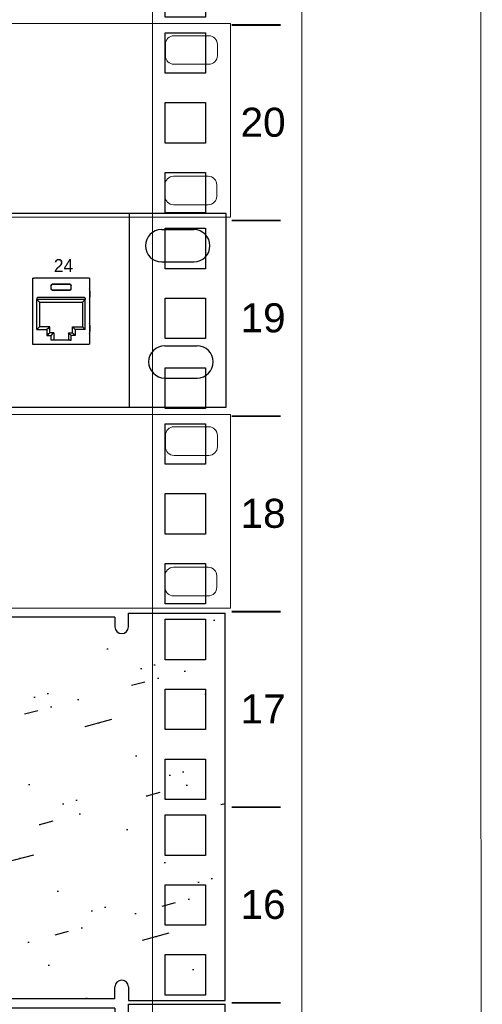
# Model space of a CAD drawing. Header units: millimetres. Extents: x 83969 to 163860, y -22594 to 4849.
# Tile 63 of 108: x 163461 to 163468, y -21375 to -21361. Entities that reach past the tile are written whole.
import ezdxf
from ezdxf.enums import TextEntityAlignment as Align

# ---------------------------------------------------------------- set-up
doc = ezdxf.new("R2010")
doc.units = ezdxf.units.MM
doc.layers.get('0').update_dxf_attribs({"color": 251, "lineweight": 0})
for name, color, linetype in [('! PT Instalacja niskoprądowa', 1, 'Continuous'), ('! PT Opisy Legenda 2', 7, 'Continuous'), ('! PT Wyposażenie szafy RACK', 7, 'Continuous'), ('00 CCTV IP - MIWI', 10, 'Continuous')]:
    doc.layers.add(name, color=color, linetype=linetype)
doc.layers.add('BKT_szafy', color=7, linetype='Continuous', lineweight=5)
doc.layers.add('BKT_szafy_numeracja', color=7, linetype='Continuous', lineweight=5)
doc.styles.add('_LANSTER_01', font='romans.shx')
doc.styles.get("Standard").update_dxf_attribs({"font": 'arial.ttf'})

# ---------------------------------------------------------------- blocks, each defined once
blk = doc.blocks.new('Panel zaślepiający 2U')
h = blk.add_hatch()
h.set_pattern_fill('GROUT', color=256, scale=0.25, angle=15, style=0)
h.set_pattern_definition([(15, (-221.187624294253, -203.5279369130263), (-0.3507189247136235, 2.535626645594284), [0.3175, -2.2225]), (15, (-221.1274679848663, -202.5257175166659), (-0.6574003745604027, 2.453451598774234), [0, -2.54]), (15, (-221.8009871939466, -203.6922870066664), (0.2626439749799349, 2.699976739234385), [0, -2.54]), (15, (-222.2940374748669, -201.8521983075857), (1.796051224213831, 3.110851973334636), [0.635, -4.445]), (15, (-220.0430735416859, -202.8925552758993), (-0.6574003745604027, 2.453451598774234), [0, -2.54]), (15, (-220.5742613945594, -203.3635868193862), (-0.04403747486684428, 2.617801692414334), [0, -2.54]), (15, (-220.3497549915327, -202.9747303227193), (-0.6574003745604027, 2.453451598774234), [0, -2.54]), (15, (-221.9873560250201, -201.7700232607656), (-0.6574003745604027, 2.453451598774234), [0, -2.54])])
h.paths.add_polyline_path([(46.67249973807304, 6.476403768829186e-08), (48.89499973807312, 6.476403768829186e-08), (48.89499973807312, 4.445000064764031), (48.89500005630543, 8.889999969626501), (46.67250005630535, 8.889999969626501), (46.67250005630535, 8.578849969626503, -0.9999999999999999), (46.36135005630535, 8.578849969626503), (46.36135005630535, 8.802988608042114), (2.533650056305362, 8.802988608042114), (2.533650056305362, 8.578849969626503, -0.9999999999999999), (2.222500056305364, 8.578849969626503), (2.222500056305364, 8.889999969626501), (5.630533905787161e-08, 8.889999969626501), (5.630533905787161e-08, 4.444999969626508), (-2.619269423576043e-07, 6.476403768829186e-08), (2.222499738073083, 6.476403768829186e-08), (2.222499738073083, 0.3111500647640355, -0.9999999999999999), (2.53364973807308, 0.3111500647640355), (2.53364973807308, 0.03924461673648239), (46.36134973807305, 0.03924461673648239), (46.36134973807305, 0.3111500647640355, -0.9999999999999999), (46.67249973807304, 0.3111500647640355)])
for p, q in [((46.67249997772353, 8.89000003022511), (48.89499997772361, 8.89000003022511)), ((46.67250005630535, 8.889999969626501), (48.89500005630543, 8.889999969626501)), ((46.67250005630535, 8.578849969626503), (46.67250005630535, 8.889999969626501)), ((48.89500005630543, 4.444999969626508), (48.89500005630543, 8.889999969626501)), ((46.36135005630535, 8.802988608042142), (2.533650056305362, 8.802988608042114)), ((46.36135005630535, 8.802988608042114), (46.36135005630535, 8.578849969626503)), ((48.89499973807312, 6.476403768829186e-08), (48.89499973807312, 4.445000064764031)), ((46.36134973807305, 0.03924461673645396), (46.36134973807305, 0.3111500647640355)), ((46.67249973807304, 0.3111500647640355), (46.67249973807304, 6.476403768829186e-08)), ((46.36134973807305, 0.03924461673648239), (2.53364973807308, 0.03924461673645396)), ((46.67249973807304, 6.476403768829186e-08), (48.89499973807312, 6.476403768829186e-08))]:
    blk.add_line(p, q)
for centre, start, end in [((46.51692505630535, 8.578849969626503), 180, 0), ((46.51692473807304, 0.3111500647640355), 0, 180)]:
    blk.add_arc(centre, 0.1555750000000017, start, end)
blk = doc.blocks.new('1U_szafa')
at = {"layer": '00 CCTV IP - MIWI', "color": 7}
for points in [[(9756.000000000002, 2032.202931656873), (9765.2, 2032.202931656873), (9765.2, 2023.002931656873), (9756.000000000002, 2023.002931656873), (9756.000000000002, 2032.202931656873)], [(9756.000000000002, 2016.327931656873), (9765.2, 2016.327931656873), (9765.2, 2007.127931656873), (9756.000000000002, 2007.127931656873), (9756.000000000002, 2016.327931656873)], [(9756.000000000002, 2000.452931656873), (9765.2, 2000.452931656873), (9765.2, 1991.252931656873), (9756.000000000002, 1991.252931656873), (9756.000000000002, 2000.452931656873)]]:
    blk.add_lwpolyline(points, dxfattribs=at)
at = {"layer": '00 CCTV IP - MIWI', "color": 7, "const_width": 0.4}
blk.add_lwpolyline([(9771.138548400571, 1989.5), (9782.238548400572, 1989.5)], dxfattribs=at)
blk = doc.blocks.new('Szafa rack 27U')
at = {"layer": 'BKT_szafy'}
blk.add_lwpolyline([(-0.3174999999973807, 809.0132235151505), (0, 29.84500000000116)], dxfattribs=at)
blk.add_lwpolyline([(-26.03499999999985, 36.51250000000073), (-47.625, 36.51250000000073), (-47.625, 802.345723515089), (-26.03499999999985, 802.345723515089)], close=True, dxfattribs=at)
at = {"layer": 'BKT_szafy', "const_width": 0.254}
for points in [[(-36.18312053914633, 601.8566299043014), (-29.13462053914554, 601.8566299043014)], [(-36.18312053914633, 573.6308799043), (-29.13462053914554, 573.6308799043)], [(-36.18312053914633, 545.4051299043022), (-29.13462053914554, 545.4051299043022)], [(-36.18312053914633, 517.1793799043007), (-29.13462053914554, 517.1793799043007)], [(-36.18312053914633, 488.9536299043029), (-29.13462053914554, 488.9536299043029)], [(-36.18312053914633, 460.7278799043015), (-29.13462053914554, 460.7278799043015)]]:
    blk.add_lwpolyline(points, dxfattribs=at)
at = {"layer": 'BKT_szafy', "xscale": 0.635, "yscale": 0.635, "zscale": 0.635}
for p in [(-6240.843499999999, -661.4758700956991), (-6240.843499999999, -689.7016200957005), (-6240.843499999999, -717.9273700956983), (-6240.843499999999, -746.1531200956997), (-6240.843499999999, -774.3788700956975), (-6240.843499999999, -802.6046200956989)]:
    blk.add_blockref('1U_szafa', p, dxfattribs=at)
at = {"layer": '! PT Instalacja niskoprądowa'}
blk.add_attdef('NAZWA_SZAFY', text='', height=20, dxfattribs=at).set_placement((-377.6517446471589, 856.926036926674), align=Align.MIDDLE_LEFT)
at = {"layer": 'BKT_szafy_numeracja', "char_height": 4.191, "width": 4.444999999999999, "attachment_point": 1}
for s, insert in [('20', (-34.89657980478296, 589.9182749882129)), ('19', (-34.89657980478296, 561.6925249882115)), ('18', (-34.89657980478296, 533.4667749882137)), ('17', (-34.89657980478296, 505.2410249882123)), ('16', (-34.89657980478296, 477.0152749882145))]:
    blk.add_mtext(s, dxfattribs=dict(at, insert=insert))
blk = doc.blocks.new('Switch 24xGE')
at = {"color": 144}
blk.add_lwpolyline([(-306.449629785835, 0), (0, 0), (0, 27.95462635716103), (-306.449629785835, 27.95462635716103)], close=True, dxfattribs=at)
at = {"color": 144, "elevation": 2619.455127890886}
for points in [[(-8.130085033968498, 26.1717456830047), (-3.12982024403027, 26.1717456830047, -0.414213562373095), (-1.879754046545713, 24.92167948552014), (-1.879754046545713, 23.29659342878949, -0.414213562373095), (-3.12982024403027, 22.04652723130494), (-8.130085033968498, 22.04652723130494, -0.414213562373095), (-9.380151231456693, 23.29659342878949), (-9.380151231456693, 24.92167948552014, -0.414213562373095)], [(-8.20701166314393, 5.892024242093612), (-3.206746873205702, 5.892024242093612, -0.414213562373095), (-1.956680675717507, 4.641958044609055), (-1.956680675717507, 3.016871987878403, -0.414213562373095), (-3.206746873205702, 1.766805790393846), (-8.20701166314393, 1.766805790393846, -0.414213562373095), (-9.457077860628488, 3.016871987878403), (-9.457077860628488, 4.641958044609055, -0.414213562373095)]]:
    blk.add_lwpolyline(points, format="xyb", close=True, dxfattribs=at)
blk = doc.blocks.new('Panel modularny_24_port_1U')
at = {"color": 0}
for p, q in [((48.89499986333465, 4.445000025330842), (-1.366653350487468e-07, 4.445000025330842)), ((46.67249986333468, 4.445000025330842), (46.67249986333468, 2.533084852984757e-08)), ((48.89499986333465, 2.533084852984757e-08), (48.89499986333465, 4.445000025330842)), ((47.41333319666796, 4.074583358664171), (48.15416653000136, 4.074583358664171)), ((47.41333319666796, 3.333750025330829), (48.15416653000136, 3.333750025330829)), ((47.48741655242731, 1.407583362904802), (48.22824988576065, 1.407583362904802)), ((47.48741655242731, 0.6667500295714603), (48.22824988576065, 0.6667500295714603)), ((-6.493726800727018e-08, 5.612997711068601e-08), (48.89499993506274, 5.612997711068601e-08))]:
    blk.add_line(p, q, dxfattribs=at)
at = {"color": 0, "linetype": 'Continuous'}
for p, q in [((44.45090271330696, 2.956395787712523), (44.46981202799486, 2.956395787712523)), ((44.45090271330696, 2.956395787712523), (44.45090271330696, 1.455287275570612)), ((44.46981202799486, 2.956395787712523), (44.47294957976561, 2.956395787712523)), ((44.47294957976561, 2.956395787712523), (44.4803104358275, 2.956395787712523)), ((45.73345155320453, 2.956395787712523), (44.4803104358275, 2.956395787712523)), ((45.74081240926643, 2.956395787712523), (45.73345155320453, 2.956395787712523)), ((45.74395206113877, 2.956395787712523), (45.74081240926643, 2.956395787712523)), ((45.76285927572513, 2.956395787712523), (45.74395206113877, 2.956395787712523)), ((45.76285927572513, 2.956395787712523), (45.76285927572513, 1.455287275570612)), ((44.45090271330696, 2.712645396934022), (44.4502390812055, 2.690359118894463)), ((44.87587087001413, 2.788396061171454), (44.88509451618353, 2.810667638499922)), ((44.87587087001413, 2.716982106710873), (44.87587087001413, 2.788396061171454)), ((44.87733674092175, 2.786930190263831), (44.87587087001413, 2.788396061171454)), ((44.87733674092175, 2.718447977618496), (44.87587087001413, 2.716982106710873)), ((44.88509451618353, 2.694710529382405), (44.87587087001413, 2.716982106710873)), ((44.88656038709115, 2.809201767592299), (44.87733674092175, 2.786930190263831)), ((44.87733674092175, 2.718447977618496), (44.87733674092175, 2.786930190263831)), ((44.87733674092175, 2.718447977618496), (44.88656038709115, 2.69617640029)), ((44.88509451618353, 2.810667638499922), (44.907366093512, 2.819891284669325)), ((44.90883196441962, 2.818425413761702), (44.88656038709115, 2.809201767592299)), ((44.907366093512, 2.819891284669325), (45.3063958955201, 2.819891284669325)), ((44.907366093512, 2.819891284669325), (44.90883196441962, 2.818425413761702)), ((45.30493002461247, 2.818425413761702), (44.90883196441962, 2.818425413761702)), ((45.3063958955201, 2.819891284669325), (45.30493002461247, 2.818425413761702)), ((45.30493002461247, 2.818425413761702), (45.32720160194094, 2.809201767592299)), ((45.32866747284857, 2.810667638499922), (45.3063958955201, 2.819891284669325)), ((45.32720160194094, 2.809201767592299), (45.33642524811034, 2.786930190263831)), ((45.33642524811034, 2.718447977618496), (45.32720160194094, 2.69617640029)), ((45.33789321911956, 2.788396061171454), (45.32866747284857, 2.810667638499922)), ((45.32866747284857, 2.694710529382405), (45.33789321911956, 2.716982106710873)), ((45.33642524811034, 2.786930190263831), (45.33789321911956, 2.788396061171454)), ((45.33642524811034, 2.718447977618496), (45.33642524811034, 2.786930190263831)), ((45.33642524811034, 2.718447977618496), (45.33789321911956, 2.716982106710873)), ((45.33789321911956, 2.716982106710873), (45.33789321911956, 2.788396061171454)), ((45.76352290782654, 2.690359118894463), (45.76285927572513, 2.712645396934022)), ((44.4502390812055, 2.690359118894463), (44.44999966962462, 2.662007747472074)), ((44.44999966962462, 2.662007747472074), (44.44999966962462, 2.525501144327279)), ((44.44999966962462, 2.525501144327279), (44.4502390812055, 2.497147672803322)), ((44.4502390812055, 2.497147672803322), (44.45090271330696, 2.47486349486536)), ((44.55035512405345, 2.497256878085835), (44.55035512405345, 2.472055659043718)), ((45.64660815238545, 2.514057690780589), (44.56715593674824, 2.514057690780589)), ((44.907366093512, 2.685484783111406), (44.88509451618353, 2.694710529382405)), ((44.88656038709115, 2.69617640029), (44.90883196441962, 2.686952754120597)), ((44.90883196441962, 2.686952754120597), (44.907366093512, 2.685484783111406)), ((44.907366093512, 2.685484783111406), (45.3063958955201, 2.685484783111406)), ((45.30493002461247, 2.686952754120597), (44.90883196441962, 2.686952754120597)), ((45.32720160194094, 2.69617640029), (45.30493002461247, 2.686952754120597)), ((45.30493002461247, 2.686952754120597), (45.3063958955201, 2.685484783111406)), ((45.3063958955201, 2.685484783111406), (45.32866747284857, 2.694710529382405)), ((45.66340896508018, 2.497256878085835), (45.66340896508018, 2.472055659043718)), ((45.76285927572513, 2.47486349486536), (45.76352290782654, 2.497147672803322)), ((45.76376231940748, 2.662007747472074), (45.76352290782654, 2.690359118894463)), ((45.76352290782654, 2.497147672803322), (45.76376231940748, 2.525501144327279)), ((45.76376231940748, 2.662007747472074), (45.76376231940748, 2.525501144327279)), ((45.66340896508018, 2.472055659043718), (44.55035512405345, 2.472055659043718)), ((44.55140517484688, 2.472055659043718), (44.57551434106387, 2.447946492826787)), ((44.55140517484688, 1.781122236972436), (44.55140517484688, 2.472055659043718)), ((44.57551434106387, 2.447946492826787), (44.5959546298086, 2.427506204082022)), ((44.5959546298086, 2.427506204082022), (44.60961159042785, 2.413849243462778)), ((44.60961159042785, 2.413849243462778), (44.6144082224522, 2.409052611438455)), ((44.6144082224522, 2.409052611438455), (44.6144082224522, 1.844125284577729)), ((44.6144082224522, 2.409052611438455), (45.59935586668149, 2.409052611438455)), ((45.60415039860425, 2.413849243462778), (45.59935586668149, 2.409052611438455)), ((45.59935586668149, 2.409052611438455), (45.59935586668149, 1.844125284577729)), ((45.61780735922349, 2.427506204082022), (45.60415039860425, 2.413849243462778)), ((45.63824764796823, 2.447946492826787), (45.61780735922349, 2.427506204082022)), ((45.66235891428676, 2.472055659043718), (45.63824764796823, 2.447946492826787)), ((45.66235891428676, 1.781122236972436), (45.66235891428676, 2.472055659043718)), ((44.4502390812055, 1.903568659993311), (44.44999966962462, 1.875217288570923)), ((44.44999966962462, 1.875217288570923), (44.44999966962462, 1.738710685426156)), ((44.45090271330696, 1.925854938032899), (44.4502390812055, 1.903568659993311)), ((44.5959546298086, 1.825671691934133), (44.57551434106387, 1.805231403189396)), ((44.60961159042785, 1.839330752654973), (44.5959546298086, 1.825671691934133)), ((44.6144082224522, 1.844125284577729), (44.60961159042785, 1.839330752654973)), ((44.84646734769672, 1.844125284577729), (44.6144082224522, 1.844125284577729)), ((44.82801585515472, 1.825671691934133), (44.80757556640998, 1.805231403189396)), ((44.84167281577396, 1.839330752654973), (44.82801585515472, 1.825671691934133)), ((44.84646734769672, 1.844125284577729), (44.84167281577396, 1.839330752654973)), ((44.84646734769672, 1.705518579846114), (44.84646734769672, 1.844125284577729)), ((45.36729464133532, 1.705518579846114), (45.36729464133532, 1.844125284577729)), ((45.36729464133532, 1.844125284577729), (45.59935586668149, 1.844125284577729)), ((45.36729464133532, 1.844125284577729), (45.37208917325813, 1.839330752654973)), ((45.37208917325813, 1.839330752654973), (45.38574613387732, 1.825671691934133)), ((45.38574613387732, 1.825671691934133), (45.40618642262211, 1.805231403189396)), ((45.59935586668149, 1.844125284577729), (45.60415039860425, 1.839330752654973)), ((45.60415039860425, 1.839330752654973), (45.61780735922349, 1.825671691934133)), ((45.61780735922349, 1.825671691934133), (45.63824764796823, 1.805231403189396)), ((45.76352290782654, 1.903568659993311), (45.76285927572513, 1.925854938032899)), ((45.76376231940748, 1.875217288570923), (45.76352290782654, 1.903568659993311)), ((45.76376231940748, 1.875217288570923), (45.76376231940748, 1.738710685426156)), ((44.44999966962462, 1.738710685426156), (44.4502390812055, 1.710359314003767)), ((44.4502390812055, 1.710359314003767), (44.45090271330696, 1.68807303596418)), ((44.57551434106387, 1.805231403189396), (44.55140517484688, 1.781122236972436)), ((44.55140517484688, 1.781122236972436), (44.78346430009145, 1.781122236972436)), ((44.80757556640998, 1.805231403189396), (44.78346430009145, 1.781122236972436)), ((44.78346430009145, 1.781122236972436), (44.78346430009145, 1.642515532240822)), ((44.78346430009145, 1.642515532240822), (44.80757556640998, 1.666624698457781)), ((44.78346430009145, 1.642515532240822), (44.87587087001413, 1.642515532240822)), ((44.80757556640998, 1.666624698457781), (44.82801585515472, 1.687064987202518)), ((44.82801585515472, 1.687064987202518), (44.84167281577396, 1.700724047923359)), ((44.84167281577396, 1.700724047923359), (44.84646734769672, 1.705518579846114)), ((44.93887391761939, 1.705518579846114), (44.84646734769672, 1.705518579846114)), ((44.87587087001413, 1.642515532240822), (44.89998003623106, 1.666624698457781)), ((44.87587087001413, 1.534866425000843), (44.87587087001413, 1.642515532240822)), ((44.89998003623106, 1.666624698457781), (44.92042032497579, 1.687064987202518)), ((44.92042032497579, 1.687064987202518), (44.93407728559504, 1.700724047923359)), ((44.93407728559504, 1.700724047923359), (44.93887391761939, 1.705518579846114)), ((44.93887391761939, 1.705518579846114), (44.93887391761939, 1.551749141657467)), ((45.27488807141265, 1.705518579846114), (45.36729464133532, 1.705518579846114)), ((45.27488807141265, 1.705518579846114), (45.27488807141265, 1.551749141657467)), ((45.279684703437, 1.700724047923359), (45.27488807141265, 1.705518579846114)), ((45.29334166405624, 1.687064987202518), (45.279684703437, 1.700724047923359)), ((45.31378195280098, 1.666624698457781), (45.29334166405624, 1.687064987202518)), ((45.33789321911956, 1.642515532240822), (45.31378195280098, 1.666624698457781)), ((45.43029768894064, 1.642515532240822), (45.33789321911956, 1.642515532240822)), ((45.33789321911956, 1.534866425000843), (45.33789321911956, 1.642515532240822)), ((45.37208917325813, 1.700724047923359), (45.36729464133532, 1.705518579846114)), ((45.38574613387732, 1.687064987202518), (45.37208917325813, 1.700724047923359)), ((45.40618642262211, 1.666624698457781), (45.38574613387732, 1.687064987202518)), ((45.40618642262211, 1.805231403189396), (45.43029768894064, 1.781122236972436)), ((45.43029768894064, 1.642515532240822), (45.40618642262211, 1.666624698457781)), ((45.66235891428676, 1.781122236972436), (45.43029768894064, 1.781122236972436)), ((45.43029768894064, 1.781122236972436), (45.43029768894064, 1.642515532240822)), ((45.63824764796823, 1.805231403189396), (45.66235891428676, 1.781122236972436)), ((45.76285927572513, 1.68807303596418), (45.76352290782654, 1.710359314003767)), ((45.76352290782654, 1.710359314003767), (45.76376231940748, 1.738710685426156)), ((44.45090271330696, 1.455125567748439), (44.45090271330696, 1.455287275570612)), ((44.45090271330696, 1.455125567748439), (44.45091111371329, 1.454804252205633)), ((44.45091111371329, 1.454804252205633), (44.45096571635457, 1.454050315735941)), ((44.45096571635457, 1.454050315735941), (44.45117362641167, 1.452792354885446)), ((44.45117362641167, 1.452792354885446), (44.45252609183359, 1.449530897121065)), ((44.45252609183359, 1.449530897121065), (44.45486770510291, 1.446912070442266)), ((44.45486770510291, 1.446912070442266), (44.45793805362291, 1.445213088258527)), ((44.45793805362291, 1.445213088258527), (44.4614011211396, 1.4446250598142)), ((44.4614032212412, 1.4446250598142), (44.4614011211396, 1.4446250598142)), ((44.4614032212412, 1.4446250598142), (45.75235876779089, 1.4446250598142)), ((44.90737029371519, 1.537128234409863), (44.87587087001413, 1.534866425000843)), ((45.33789321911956, 1.534866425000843), (44.87587087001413, 1.534866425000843)), ((44.93043150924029, 1.543306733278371), (44.90737029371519, 1.537128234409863)), ((44.93887391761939, 1.551749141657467), (44.93043150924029, 1.543306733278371)), ((45.27488807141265, 1.551749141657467), (45.2833304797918, 1.543306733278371)), ((45.2833304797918, 1.543306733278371), (45.3063916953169, 1.537128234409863)), ((45.3063916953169, 1.537128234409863), (45.33789321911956, 1.534866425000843)), ((45.75235876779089, 1.4446250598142), (45.75236086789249, 1.4446250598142)), ((45.75582393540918, 1.445213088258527), (45.75236086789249, 1.4446250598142)), ((45.75889428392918, 1.446912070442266), (45.75582393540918, 1.445213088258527)), ((45.7612358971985, 1.449530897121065), (45.75889428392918, 1.446912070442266)), ((45.76258836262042, 1.452792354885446), (45.7612358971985, 1.449530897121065)), ((45.76279627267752, 1.454050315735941), (45.76258836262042, 1.452792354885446)), ((45.7628508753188, 1.454804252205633), (45.76279627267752, 1.454050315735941)), ((45.76285927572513, 1.455125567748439), (45.7628508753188, 1.454804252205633)), ((45.76285927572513, 1.455125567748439), (45.76285927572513, 1.455287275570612))]:
    blk.add_line(p, q, dxfattribs=at)
at = {"color": 0}
for centre, start, end in [((47.41333319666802, 3.7041666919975), 90, 270), ((48.15416653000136, 3.7041666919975), 270, 90), ((47.48741655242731, 1.03716669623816), 90, 270), ((48.22824988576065, 1.03716669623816), 270, 90)]:
    blk.add_arc(centre, 0.3704166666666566, start, end, dxfattribs=at)
at = {"color": 0, "linetype": 'Continuous'}
for centre, start, end in [((44.56715593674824, 2.497256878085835), 90, 180), ((45.64660815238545, 2.497256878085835), 0, 90)]:
    blk.add_arc(centre, 0.01680081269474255, start, end, dxfattribs=at)
at = {"color": 0, "insert": (44.94014484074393, 3.397414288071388), "char_height": 0.3, "attachment_point": 1, "style": '_LANSTER_01'}
blk.add_mtext_dynamic_manual_height_columns('\\A1;{\\fHP Simplified|b0|i0|c238|p34;24}', width=0.4660491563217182, gutter_width=6, heights=[0], dxfattribs=at)

msp = doc.modelspace()

# ---------------------------------------------------------------- block references
at = {"layer": '! PT Opisy Legenda 2'}
for name, p, xscale, yscale, zscale in [('Panel modularny_24_port_1U', (163433.5389661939, -21366.27133701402), 0.6288112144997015, 0.6288112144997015, 0.6288112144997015), ('Panel zaślepiający 2U', (163433.5273867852, -21374.83683185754), 0.6288110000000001, 0.6288110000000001, 0.6288110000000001), ('Panel zaślepiający 2U', (163433.5273867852, -21380.48198185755), 0.6288110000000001, 0.6288110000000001, 0.6288110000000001)]:
    msp.add_blockref(name, p, dxfattribs=dict(at, xscale=xscale, yscale=yscale, zscale=zscale))
at = {"layer": '! PT Wyposażenie szafy RACK', "color": 7, "xscale": 0.1, "yscale": 0.1, "zscale": 0.1}
msp.add_blockref('Szafa rack 27U', (163467.9826201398, -21420.94185159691), dxfattribs=at)
at = {"xscale": 0.1, "yscale": 0.1, "zscale": 0.1}
for p in [(163464.3466449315, -21363.52782502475), (163464.3466449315, -21369.17297502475)]:
    msp.add_blockref('Switch 24xGE', p, dxfattribs=at)

doc.saveas('drawing.dxf')
